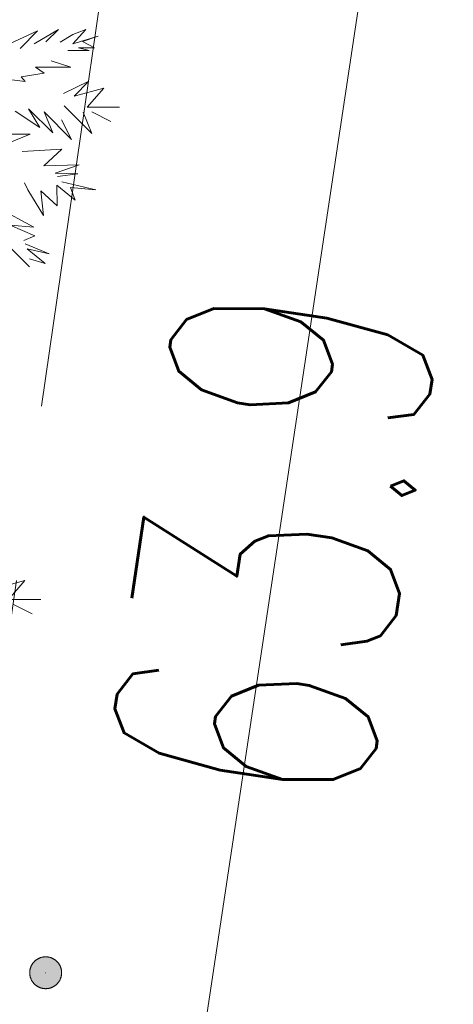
# Model space of a CAD drawing. Header units: millimetres. Extents: x 6487905018 to 6488192500, y 5882180700 to 5882375224.
# Tile 198 of 256: x 6488057296 to 6488058527, y 5882280260 to 5882283059. Entities that reach past the tile are written whole.
import ezdxf
from ezdxf.xclip import XClip

# ---------------------------------------------------------------- set-up
doc = ezdxf.new("R2010")
doc.units = ezdxf.units.MM
doc.header["$MEASUREMENT"] = 0
doc.header["$XCLIPFRAME"] = 2
doc.linetypes.add('L_0_09', pattern=[2500, 2000, -500])
doc.linetypes.add('Wipeout_Contour', pattern=[1000, 0, -1000])
for name, color, linetype, lineweight in [('drzewa_Nr_pióra__154', 94, 'Continuous', 5), ('Zamość 06.10._2_0_Nr_pióra__7', 7, 'Continuous', 5), ('Zamość 06.10._2_przewod_elektroenergetyczny___projektowany_lub_w_budowie__linia____ob__projektowany_Nr_pióra__1', 7, 'Continuous', 0), ('Zamość 06.10._2_przewod_elektroenergetyczny__linia__Nr_pióra__1', 7, 'Continuous', 0), ('Zamość 06.10._2_punkt_o_okreslonej_wysokosci__siec_elektroenergetyczna__Atr3_Nr_pióra__7', 7, 'Continuous', 5)]:
    doc.layers.add(name, color=color, linetype=linetype, lineweight=lineweight)
doc.layers.add('Mapa cyfrowa', color=7, linetype='Continuous')
doc.layers.add('Zamość 06.10._2_Mapa cyfrowa', color=7, linetype='Continuous')
doc.styles.add('GENERATED_STYLE_1', font='Simplex.shx')

# ---------------------------------------------------------------- blocks, each defined once
blk = doc.blocks.new('Rysunek_1_2')
at = {"color": 254, "linetype": 'Wipeout_Contour', "lineweight": 0, "ltscale": 70061284114.24681}
blk.add_wipeout([(6487915525.867126, 5882181505.900702), (6488146644.289524, 5882181505.900702), (6488146644.289524, 5882373115.540435), (6488107628.768834, 5882373115.540435), (6488107628.768834, 5882320263.490532), (6488101226.436201, 5882320263.490532), (6488101226.436201, 5882373115.540435), (6487915525.867126, 5882373115.540435)], dxfattribs=at).dxf.layer = 'Zamość 06.10._2_Mapa cyfrowa'
at = {"layer": 'Zamość 06.10._2_0_Nr_pióra__7', "linetype": 'Continuous'}
blk.add_hatch(color=256, dxfattribs=at).paths.add_polyline_path([(6488057370, 5882280304.723074, 1), (6488057370, 5882280395.276926, 1)])
blk.add_line((6488057370, 5882280350), (6488057370.05, 5882280350), dxfattribs=at)
blk.add_circle((6488057370, 5882280350), 45.276926, dxfattribs=at)
at = {"layer": 'Zamość 06.10._2_przewod_elektroenergetyczny___projektowany_lub_w_budowie__linia____ob__projektowany_Nr_pióra__1', "linetype": 'L_0_09', "flags": 128}
blk.add_lwpolyline([(6488054460, 5882297950), (6488056220, 5882299210), (6488059670, 5882297960), (6488052560, 5882248750), (6488032030.000001, 5882244930), (6488029080, 5882261360), (6488026000, 5882260550)], dxfattribs=at)
at = {"layer": 'Zamość 06.10._2_przewod_elektroenergetyczny__linia__Nr_pióra__1', "linetype": 'Continuous', "flags": 128}
blk.add_lwpolyline([(6488054980.000001, 5882298910), (6488055180, 5882298890), (6488060430, 5882297540), (6488057790, 5882279980.000001), (6488053320.000001, 5882253790), (6488052630, 5882246510), (6488043490.000001, 5882243780), (6488042680, 5882243610), (6488042060, 5882243190.000001)], dxfattribs=at)
at = {"layer": 'Zamość 06.10._2_punkt_o_okreslonej_wysokosci__siec_elektroenergetyczna__Atr3_Nr_pióra__7', "linetype": 'Continuous', "insert": (6488057534.936341, 5882280890.237621), "char_height": 750, "attachment_point": 1, "rotation": 81.399999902, "style": 'GENERATED_STYLE_1'}
blk.add_mtext('\\A1;{\\W0.660000x;\\FSimplex.shx;63.9}', dxfattribs=at)

msp = doc.modelspace()

# ---------------------------------------------------------------- block references
at = {"layer": 'Mapa cyfrowa', "color": 22, "linetype": 'Continuous', "lineweight": 5}
ref = msp.add_blockref('Rysunek_1_2', (0, 0), dxfattribs=at)
XClip(ref).set_block_clipping_path([(6487915525.8671264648, 5882181505.9007024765), (6488146644.2895231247, 5882181505.9007024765), (6488146644.2895231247, 5882373115.5404348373), (6488107628.7688331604, 5882373115.5404348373), (6488107628.7688331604, 5882320263.4905319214), (6488101226.4362001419, 5882320263.4905319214), (6488101226.4362001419, 5882373115.5404348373), (6487915525.8671264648, 5882373115.5404348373)])

# ---------------------------------------------------------------- next in the draw order: linework, layer by layer
at = {"layer": 'drzewa_Nr_pióra__154', "linetype": 'Continuous'}
for p, q in [((6488057347.020864, 5882283026.927336), (6488057255.43637, 5882282984.785817)), ((6488057297.186251, 5882282977.092722), (6488057347.020864, 5882283026.927336)), ((6488057406.064048, 5882283030.7191), (6488057337.270614, 5882282990.093056)), ((6488057370.85481, 5882282995.509862), (6488057406.064048, 5882283030.7191)), ((6488057446.777874, 5882283016.77637), (6488057411.254128, 5882282995.378966)), ((6488057446.690092, 5882282990.093056), (6488057484.51482, 5882283030.81043)), ((6488057519.27529, 5882283011.76028), (6488057446.690092, 5882282990.093056)), ((6488057484.51482, 5882283030.81043), (6488057446.777874, 5882283016.77637)), ((6488057474.125607, 5882282996.720861), (6488057519.27529, 5882283011.76028)), ((6488057508.441678, 5882282979.241077), (6488057474.125607, 5882282996.720861)), ((6488057433.272878, 5882282971.551791), (6488057493.274622, 5882282971.551791)), ((6488057493.274622, 5882282971.551791), (6488057463.362663, 5882282979.241077)), ((6488057463.362663, 5882282979.241077), (6488057508.441678, 5882282979.241077)), ((6488057441.273286, 5882282924.008025), (6488057341.604058, 5882282924.008025)), ((6488057341.604058, 5882282924.008025), (6488057365.327758, 5882282906.80876)), ((6488057385.261176, 5882282942.33764), (6488057441.273286, 5882282924.008025)), ((6488057365.327758, 5882282906.80876), (6488057300.429283, 5882282896.498974)), ((6488057300.429283, 5882282896.498974), (6488057312.155701, 5882282883.514734)), ((6488057312.155701, 5882282883.514734), (6488057221.357046, 5882282893.695043)), ((6488057492.849635, 5882282884.297157), (6488057420.58014, 5882282849.446488)), ((6488057451.005267, 5882282841.375752), (6488057492.849635, 5882282884.297157)), ((6488057535.046718, 5882282864.050715), (6488057451.005267, 5882282841.375752)), ((6488057487.871105, 5882282810.135731), (6488057535.046718, 5882282864.050715)), ((6488057422.367517, 5882282814.299132), (6488057501.006938, 5882282735.659712)), ((6488057283.443453, 5882282798.903441), (6488057353.532331, 5882282752.676213)), ((6488057353.532331, 5882282752.676213), (6488057321.633234, 5882282805.642815)), ((6488057321.633234, 5882282805.642815), (6488057390.150194, 5882282737.125854)), ((6488057390.150194, 5882282737.125854), (6488057365.9202, 5882282796.511838)), ((6488057365.9202, 5882282796.511838), (6488057443.671513, 5882282718.760526)), ((6488057501.006938, 5882282735.659712), (6488057476.223949, 5882282795.978031)), ((6488057579.975871, 5882282810.135731), (6488057487.871105, 5882282810.135731)), ((6488057500.764129, 5882282797.142948), (6488057555.264836, 5882282769.699492)), ((6488057555.264836, 5882282769.699492), (6488057500.764129, 5882282797.142948)), ((6488057443.671513, 5882282718.760526), (6488057415.209436, 5882282774.250221)), ((6488057326.12615, 5882282733.756168), (6488057189.092229, 5882282733.756168)), ((6488057263.771988, 5882282707.538359), (6488057326.12615, 5882282733.756168)), ((6488057415.984458, 5882282691.073471), (6488057303.159375, 5882282683.905577)), ((6488057364.895276, 5882282643.755995), (6488057415.984458, 5882282691.073471)), ((6488057465.406528, 5882282646.144318), (6488057364.895276, 5882282643.755995)), ((6488057396.927434, 5882282622.168801), (6488057465.406528, 5882282646.144318)), ((6488057461.53605, 5882282620.840954), (6488057396.927434, 5882282622.168801)), ((6488057403.912679, 5882282613.094388), (6488057461.53605, 5882282620.840954)), ((6488057319.022491, 5882282575.687658), (6488057309.797633, 5882282595.139328)), ((6488057401.779932, 5882282588.330301), (6488057402.505712, 5882282529.328516)), ((6488057401.779932, 5882282588.330301), (6488057453.631313, 5882282546.036488)), ((6488057512.039214, 5882282575.240438), (6488057415.554754, 5882282597.970366)), ((6488057364.315931, 5882282502.371023), (6488057319.022491, 5882282575.687658)), ((6488057402.505712, 5882282529.328516), (6488057356.16862, 5882282572.488539)), ((6488057356.16862, 5882282572.488539), (6488057364.315931, 5882282502.371023)), ((6488057453.631313, 5882282546.036488), (6488057440.152567, 5882282581.979811)), ((6488057440.152567, 5882282581.979811), (6488057512.039214, 5882282575.240438)), ((6488057336.158085, 5882282468.810633), (6488057221.171405, 5882282530.922998)), ((6488057339.660851, 5882282444.082973), (6488057269.220641, 5882282474.876504)), ((6488057269.220641, 5882282474.876504), (6488057336.158085, 5882282468.810633)), ((6488057260.358719, 5882282420.162223), (6488057324.024681, 5882282356.496261)), ((6488057308.332958, 5882282431.127046), (6488057339.660851, 5882282444.082973)), ((6488057379.498209, 5882282393.277363), (6488057311.831195, 5882282422.194656)), ((6488057368.265921, 5882282366.31987), (6488057317.661589, 5882282407.307342)), ((6488057317.661589, 5882282407.307342), (6488057379.498209, 5882282393.277363)), ((6488057323.754634, 5882282379.473157), (6488057368.265921, 5882282366.31987)), ((6488057311.247593, 5882281464.789239), (6488057227.206142, 5882281442.114277)), ((6488057264.07198, 5882281410.874254), (6488057311.247593, 5882281464.789239)), ((6488057356.176747, 5882281410.874254), (6488057264.07198, 5882281410.874254)), ((6488057276.965004, 5882281397.881472), (6488057331.465713, 5882281370.438015)), ((6488057331.465713, 5882281370.438015), (6488057276.965004, 5882281397.881472))]:
    msp.add_line(p, q, dxfattribs=at)

doc.saveas('drawing.dxf')
